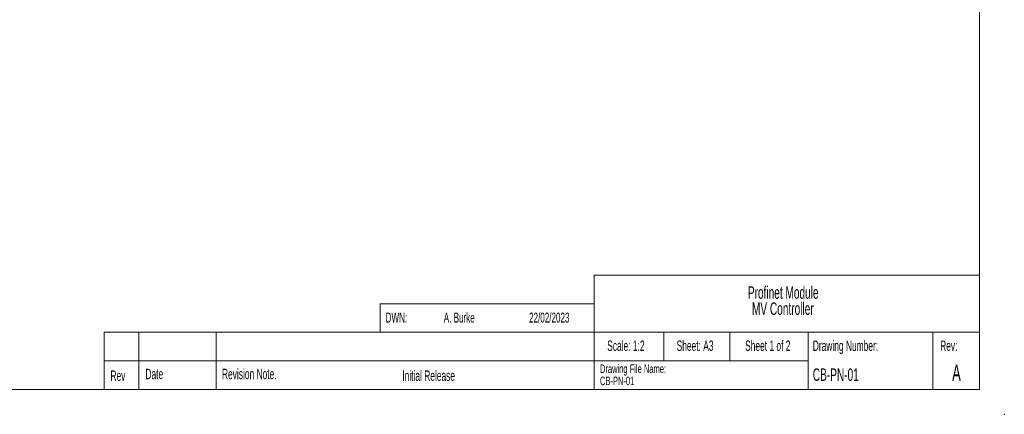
# Model space of a CAD drawing. Header units: millimetres. Extents: x 0 to 420, y 0 to 297.
# Tile 7 of 19: x 144 to 420, y 0 to 111. Entities that reach past the tile are written whole.
import ezdxf

# ---------------------------------------------------------------- set-up
doc = ezdxf.new("R2010")
doc.units = ezdxf.units.MM
doc.header["$PDSIZE"] = -1
doc.styles.add('SLDTEXTSTYLE0', font='TXT', dxfattribs={"width": 0.605})

# ---------------------------------------------------------------- blocks, each defined once
blk = doc.blocks.new('SW_NOTE_0')
at = {"color": 0, "linetype": 'Continuous', "lineweight": 0, "char_height": 3.5, "attachment_point": 2, "style": 'SLDTEXTSTYLE0'}
for s, insert in [('Profinet Module', (13.73, 4.51)), ('MV Controller', (13.62, 0))]:
    blk.add_mtext(s, dxfattribs=dict(at, insert=insert))
blk = doc.blocks.new('SW_NOTE_0_1')
at = {"color": 0, "linetype": 'Continuous', "lineweight": 0, "char_height": 2.4, "attachment_point": 1, "style": 'SLDTEXTSTYLE0'}
for s, insert in [('Drawing File Name:', (0, 3.09)), ('CB-PN-01', (0, -0.31))]:
    blk.add_mtext(s, dxfattribs=dict(at, insert=insert))

msp = doc.modelspace()

# ---------------------------------------------------------------- linework, layer by layer
at = {"color": 7, "linetype": 'Continuous', "lineweight": 18}
for p, q in [((413, 290), (413, 7)), ((305, 39), (413, 39)), ((305, 39), (305, 7)), ((245, 31), (245, 23)), ((245, 31), (305, 31)), ((167.56, 23), (167.56, 7)), ((167.56, 23), (245, 23)), ((177.28, 23), (177.28, 7)), ((198.93, 23), (198.93, 7)), ((245, 23), (413, 23)), ((324.5, 23), (324.5, 15)), ((343, 23), (343, 15)), ((365, 15), (365, 23)), ((400, 15), (400, 23)), ((167.56, 15), (245, 15)), ((245, 15), (365, 15)), ((365, 15), (365, 7)), ((400, 15), (400, 7)), ((7, 7), (413, 7))]:
    msp.add_line(p, q, dxfattribs=at)
at = {"color": 7, "linetype": 'Continuous', "lineweight": 0}
msp.add_point((420, 0), dxfattribs=at)

# ---------------------------------------------------------------- block references
for name, p in [('SW_NOTE_0', (344.27, 31.38)), ('SW_NOTE_0_1', (306.61, 10.88))]:
    msp.add_blockref(name, p, dxfattribs=at)

# ---------------------------------------------------------------- texts
at = {"color": 7, "linetype": 'Continuous', "lineweight": 0, "style": 'SLDTEXTSTYLE0'}
for s, insert, char_height, attachment_point in [('DWN:', (246.5, 28.52), 2.8, 1), ('A. Burke', (262.8, 28.52), 2.8, 1), ('22/02/2023', (286.72, 28.52), 2.8, 1), ('Scale: 1:2', (313.88, 20.69), 2.91, 2), ('Sheet: A3', (333.28, 20.69), 2.91, 2), ('Sheet 1 of 2', (353.67, 20.69), 2.9104, 2), ('Drawing Number:', (366.29, 20.69), 2.9104, 1), ('Rev:', (404.43, 20.69), 2.91, 2), ('A', (406.59, 13.87), 4.5, 2), ('Rev', (169.33, 12.29), 2.91, 1), ('Date', (179.14, 12.76), 2.91, 1), ('Revision Note.', (200.61, 12.76), 2.9104, 1), ('Initial Release', (251.17, 12.29), 2.9104, 1), ('CB-PN-01', (366.29, 12.87), 3.5, 1)]:
    msp.add_mtext(s, dxfattribs=dict(at, insert=insert, char_height=char_height, attachment_point=attachment_point))

doc.saveas('drawing.dxf')
